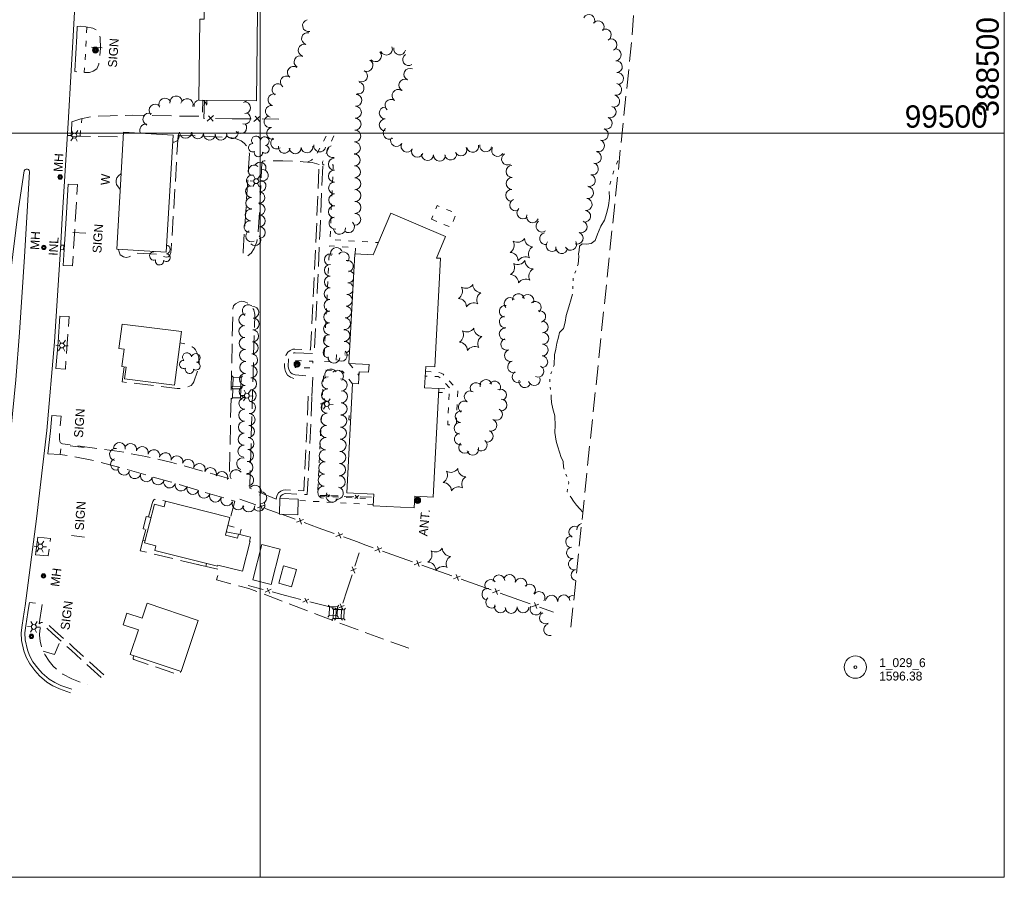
# Model space of a CAD drawing. Header units: feet. Extents: x 386655 to 388500, y 98988 to 100500.
# Tile 4 of 6: x 387838 to 388500, y 99000 to 99576. Entities that reach past the tile are written whole.
import ezdxf
from ezdxf.enums import TextEntityAlignment as Align

# ---------------------------------------------------------------- set-up
doc = ezdxf.new("R2010")
doc.units = ezdxf.units.FT
doc.header["$MEASUREMENT"] = 0
for name, pattern in [('DGN Style 3', [18.190046, 12.99289, -5.197156]), ('DGN Style 4', [20.801617, 10.394312, -5.197156, 0.012993, -5.197156]), ('DGN Style 5', [9.095023, 3.897867, -5.197156]), ('DGN Style 6', [24.712477, 0.012993, -5.197156, 9.095023, -5.197156, 0.012993, -5.197156])]:
    doc.linetypes.add(name, pattern=pattern)
for name, color, linetype, lineweight in [('E_DRN_Grate', 151, 'Continuous', 0), ('E_DWY', 73, 'DGN Style 3', 0), ('E_LAND_Vegetation', 21, 'Continuous', 0), ('E_MAP_GridLines', 251, 'Continuous', 0), ('E_MAP_Limits', 21, 'DGN Style 3', 0), ('E_MAP_PassPoints', 40, 'Continuous', 0), ('E_MISCPROP', 40, 'Continuous', 0), ('E_MISCPROP_HvyDash', 54, 'DGN Style 3', 13), ('E_MISCPROP_HvyLine', 54, 'Continuous', 13), ('E_MISCPROP_Railing', 40, 'Continuous', 0), ('E_PATH_Sidewalk', 73, 'DGN Style 5', 0), ('E_RDWY', 40, 'Continuous', 13), ('E_UTL_AboveGroundPipe', 40, 'DGN Style 4', 0), ('E_WTR', 251, 'DGN Style 6', 0)]:
    doc.layers.add(name, color=color, linetype=linetype, lineweight=lineweight)
doc.styles.add('Style-IGR_FONT_0', font='IGR_FONT_0.shx')

# ---------------------------------------------------------------- blocks, each defined once
blk = doc.blocks.new('PP')
at = {"layer": 'E_MAP_PassPoints', "color": 40, "linetype": 'Continuous', "lineweight": 0}
for radius in [7.5, 0.96]:
    blk.add_circle((0, 0), radius, dxfattribs=at)
blk = doc.blocks.new('WAL')
at = {"layer": 'E_MISCPROP_Railing', "color": 40, "linetype": 'Continuous', "lineweight": 0, "style": 'Style-IGR_FONT_0'}
blk.add_text('W', height=6, rotation=359.99995, dxfattribs=at).set_placement((-2.3, -0.01), align=Align.MIDDLE_LEFT)
blk = doc.blocks.new('INLT')
at = {"layer": 'E_MISCPROP_Railing', "color": 40, "linetype": 'Continuous', "lineweight": 0, "flags": 128}
blk.add_lwpolyline([(3, -2), (3, 0), (0, 0), (0, -2), (3, -2)], dxfattribs=at)
blk = doc.blocks.new('INL')
at = {"layer": 'E_MISCPROP_Railing', "color": 40, "linetype": 'Continuous', "lineweight": 0, "style": 'Style-IGR_FONT_0'}
blk.add_text('INL', height=6, rotation=0.00006, dxfattribs=at).set_placement((-5.79, -2.75))
blk = doc.blocks.new('MHO_8')
at = {"layer": 'E_DRN_Grate', "color": 20, "linetype": 'Continuous', "lineweight": 0}
for centre, radius in [((0.04, -0.06), 1.5), ((0.04, -0.06), 1.22), ((0.04, -0.07), 0.968), ((0.01, -0.08), 0.605)]:
    blk.add_circle(centre, radius, dxfattribs=at)
blk = doc.blocks.new('MHT_6')
at = {"layer": 'E_DRN_Grate', "color": 20, "linetype": 'Continuous', "lineweight": 0, "style": 'Style-IGR_FONT_0'}
blk.add_text('MH', height=6, rotation=359.99997, dxfattribs=at).set_placement((-0.35, -3.06), align=Align.CENTER)
blk = doc.blocks.new('MHO_9')
at = {"layer": 'E_DRN_Grate', "color": 20, "linetype": 'Continuous', "lineweight": 0}
for centre, radius in [((0.04, -0.06), 1.5), ((0.04, -0.06), 1.22), ((0.04, -0.07), 0.968), ((0.01, -0.08), 0.605)]:
    blk.add_circle(centre, radius, dxfattribs=at)
blk = doc.blocks.new('MHT_7')
at = {"layer": 'E_DRN_Grate', "color": 20, "linetype": 'Continuous', "lineweight": 0, "style": 'Style-IGR_FONT_0'}
blk.add_text('MH', height=6, rotation=359.99994, dxfattribs=at).set_placement((-0.35, -3.06), align=Align.CENTER)
blk = doc.blocks.new('MHO_15')
at = {"layer": 'E_DRN_Grate', "color": 20, "linetype": 'Continuous', "lineweight": 0}
for centre, radius in [((0.04, -0.06), 1.5), ((0.04, -0.06), 1.22), ((0.04, -0.07), 0.968), ((0.01, -0.08), 0.605)]:
    blk.add_circle(centre, radius, dxfattribs=at)
blk = doc.blocks.new('MHO_16')
at = {"layer": 'E_DRN_Grate', "color": 20, "linetype": 'Continuous', "lineweight": 0}
for centre, radius in [((0.04, -0.06), 1.5), ((0.04, -0.06), 1.22), ((0.04, -0.07), 0.968), ((0.01, -0.08), 0.605)]:
    blk.add_circle(centre, radius, dxfattribs=at)
blk = doc.blocks.new('MHT_14')
at = {"layer": 'E_DRN_Grate', "color": 20, "linetype": 'Continuous', "lineweight": 0, "style": 'Style-IGR_FONT_0'}
blk.add_text('MH', height=6, rotation=359.99995, dxfattribs=at).set_placement((-0.35, -3.06), align=Align.CENTER)
blk = doc.blocks.new('PED')
at = {"layer": 'E_UTL_AboveGroundPipe', "color": 101, "linetype": 'Continuous', "lineweight": 13}
for p, q in [((-2.34, 2.71), (-3.29, 3.77)), ((3.06, 2.71), (4.02, 3.77)), ((-3.29, -4.35), (-2.34, -3.29)), ((4.02, -4.35), (3.06, -3.29))]:
    blk.add_line(p, q, dxfattribs=at)
at = {"layer": 'E_UTL_AboveGroundPipe', "color": 101, "linetype": 'Continuous', "lineweight": 13, "flags": 128}
blk.add_lwpolyline([(-2.34, -3.29), (3.06, -3.29), (3.06, 2.71), (-2.34, 2.71)], close=True, dxfattribs=at)
blk = doc.blocks.new('LTP')
at = {"layer": 'E_MISCPROP', "color": 20, "linetype": 'Continuous', "lineweight": 0}
for p, q in [((-1.61, 0.09), (-4.22, 0.17)), ((-0.78, 1.46), (-1.98, 3.76)), ((0.86, 1.37), (2.22, 3.6)), ((1.66, 0), (4.18, -0.07)), ((-0.86, -1.4), (-2.22, -3.59)), ((0.78, -1.44), (2.02, -3.62))]:
    blk.add_line(p, q, dxfattribs=at)
blk.add_arc((0.02, 0.01), 1.64, 0, 360, dxfattribs=at)
blk = doc.blocks.new('POLE')
at = {"layer": 'E_MISCPROP', "color": 20, "linetype": 'Continuous', "lineweight": 0}
for radius in [2.02, 1.51, 1.01, 0.504]:
    blk.add_circle((0.03, -0.09), radius, dxfattribs=at)
blk = doc.blocks.new('POLE_2')
at = {"layer": 'E_MISCPROP', "color": 20, "linetype": 'Continuous', "lineweight": 0}
for centre, radius in [((-0.01, 0.02), 2.02), ((-0.01, 0.03), 1.52), ((0, -0.01), 1.01), ((0, 0), 0.502)]:
    blk.add_circle(centre, radius, dxfattribs=at)
blk = doc.blocks.new('ANT_1')
at = {"layer": 'E_MISCPROP', "color": 20, "linetype": 'Continuous', "lineweight": 0, "style": 'Style-IGR_FONT_0'}
blk.add_text('ANT.', height=6, rotation=359.99993, dxfattribs=at).set_placement((0.55, 2.61), align=Align.MIDDLE_LEFT)
blk = doc.blocks.new('PINEL')
at = {"layer": 'E_LAND_Vegetation', "color": 93, "linetype": 'Continuous', "lineweight": 0}
for centre, start, end in [((-8.14, 7.32), 275.21131, 0.97623), ((2.26, 10.71), 215.21132, 300.97623), ((-10.4, -3.39), 335.21131, 60.97623), ((10.41, 3.41), 155.21133, 240.97624), ((-2.25, -10.7), 35.21132, 120.97623), ((8.15, -7.3), 95.21133, 180.97624)]:
    blk.add_arc(centre, 5.72, start, end, dxfattribs=at)
blk = doc.blocks.new('TREE')
at = {"layer": 'E_LAND_Vegetation', "color": 93, "linetype": 'Continuous', "lineweight": 0}
for centre, radius, start, end in [((-1.47, 4.28), 2.78, 1.39455, 209.16754), ((-4.47, 0.2), 2.78, 78.07156, 279.0826), ((3.57, 2.42), 2.97, 278.42365, 139.65754), ((-2.01, -4.2), 2.61, 140.7797, 358.71231), ((3.46, -3.43), 2.97, 196.07447, 79.04774)]:
    blk.add_arc(centre, radius, start, end, dxfattribs=at)
blk = doc.blocks.new('SIGN')
at = {"layer": 'E_MISCPROP', "color": 20, "linetype": 'Continuous', "lineweight": 0, "style": 'Style-IGR_FONT_0'}
blk.add_text('SIGN', height=6, rotation=0.00004, dxfattribs=at).set_placement((-9.61, -0.01), align=Align.MIDDLE_LEFT)
blk = doc.blocks.new('SIGN_1')
at = {"layer": 'E_MISCPROP', "color": 20, "linetype": 'Continuous', "lineweight": 0, "style": 'Style-IGR_FONT_0'}
blk.add_text('SIGN', height=6, rotation=359.99997, dxfattribs=at).set_placement((-9.61, -0.01), align=Align.MIDDLE_LEFT)

msp = doc.modelspace()

# ---------------------------------------------------------------- linework, layer by layer
at = {"layer": 'E_DWY', "color": 51, "linetype": 'DGN Style 3', "lineweight": 0, "flags": 128}
for points in [[(387877.04, 99571.71), (387879.35, 99571.89), (387882.73, 99571.45), (387887.47, 99570.53), (387890.35, 99569.17), (387891.58, 99567.53), (387892.37, 99564.17), (387892.66, 99557.2), (387892.24, 99551.85), (387891.53, 99546.4), (387890.19, 99543.23), (387887.63, 99541.64), (387885.14, 99540.92), (387881.8, 99540.78), (387875.32, 99541.41)], [(387873.39, 99507.62), (387879.53, 99509.64), (387886.89, 99511.35), (387899.09, 99511.79), (387914.43, 99512.05), (387961.02, 99511.37), (387961.42, 99522.28)], [(387872.82, 99498.15), (387907.95, 99497.51)], [(387944.83, 99498.8), (387940.17, 99422), (387939.8, 99419.84), (387939.24, 99418.15), (387938.83, 99417.4), (387938.08, 99416.95), (387936.77, 99416.68), (387935.07, 99417.17), (387933.6, 99417.91), (387931.96, 99418.64), (387915.29, 99419.6), (387913.76, 99418.14), (387911.82, 99416.87), (387909.89, 99416.47), (387908.11, 99417.03), (387905.95, 99418.35), (387904.87, 99421.01), (387904.69, 99421.95)], [(388039.55, 99478.91), (388034.79, 99480.25), (388028.84, 99480.86), (388015.18, 99481.52), (388002.53, 99481.41), (388001.83, 99481.27), (388001.12, 99480.34), (387998.56, 99431.05), (387997.65, 99426.97), (387995.88, 99422.65), (387993.87, 99419.49), (387991.81, 99417.75), (387990.77, 99417.03), (387989.68, 99416.86), (387988.85, 99417.42), (387988.45, 99418.41), (387988.52, 99420.46), (387992.7, 99486.09), (387992.25, 99488.65), (387990.82, 99491.59), (387989.17, 99493.42), (387987.24, 99494.91), (387984.55, 99496.02), (387982.37, 99496.71), (387979.41, 99497.25), (387976.66, 99497.33), (387944.83, 99498.8)], [(388022.56, 99335.27), (388020.34, 99336.03), (388018.41, 99337.48), (388017.06, 99339.8), (388016.41, 99341.69), (388016.29, 99343.19), (388016.51, 99348.6), (388017.34, 99351.11), (388018.58, 99352.8), (388020, 99353.97), (388021.78, 99354.8), (388023.34, 99355.01), (388033.87, 99354.49), (388035.77, 99393.67), (388037.75, 99435.73), (388039.55, 99478.91)], [(388023.37, 99337.64), (388021.53, 99338.27), (388020.31, 99339.17), (388019.34, 99340.84), (388018.88, 99342.2), (388018.79, 99343.24), (388018.99, 99348.15), (388019.59, 99349.95), (388020.41, 99351.07), (388021.35, 99351.84), (388022.49, 99352.38), (388023.44, 99352.5), (388036.25, 99351.87), (388038.26, 99393.55), (388040.25, 99435.61), (388042.05, 99478.8)], [(387870.85, 99465.69), (387877.17, 99465.56), (387873.78, 99410.8), (387867.58, 99411.21)], [(387859.9, 99310.24), (387866.23, 99309.94), (387865.01, 99297.26), (387864.98, 99294.64), (387865.24, 99292.82), (387865.7, 99292.02), (387867.1, 99291.3), (387905.32, 99286.25), (387923.08, 99282.79), (387940.61, 99278.72), (387979.23, 99267.97), (387981.59, 99382.03), (387982.11, 99384.01), (387983.35, 99385.48), (387985.86, 99386.71), (387987.42, 99387.07), (387989.72, 99386.8), (387991.73, 99385.84), (387993.91, 99384.2), (387995.63, 99381.28), (387996.34, 99378.27), (387992.93, 99261.54), (388010.61, 99254.22)], [(387865.34, 99377.04), (387871.67, 99376.8), (387869.04, 99341.42), (387862.65, 99341.87)], [(387908.52, 99342.97), (387907.24, 99332.96), (387944.05, 99328.57), (387945.89, 99328.46), (387950.79, 99329.44), (387953.46, 99330.41), (387954.74, 99331.78), (387955.3, 99332.92), (387958.23, 99341.25), (387958.94, 99344.85), (387958.76, 99349.03), (387958.01, 99351.24), (387956.57, 99354.39), (387955.54, 99355.66), (387954.29, 99356.56), (387953.09, 99357.33), (387951.51, 99357.95), (387949.44, 99358.56), (387946, 99359.1)], [(388034.76, 99323.21), (388035.38, 99336.66), (388023.37, 99337.64)], [(388010.61, 99254.22), (388011.08, 99256.28), (388012.23, 99258.28), (388013.84, 99259.41), (388015.3, 99260.13), (388016.96, 99260.41), (388029.22, 99259.81), (388031.09, 99295.62), (388032.26, 99323.32)], [(388013.24, 99254.48), (388013.44, 99255.36), (388014.12, 99256.55), (388015.11, 99257.25), (388016.08, 99257.72), (388017.11, 99257.9), (388031.59, 99257.19), (388033.58, 99295.5), (388034.76, 99323.21)], [(387857.26, 99284.68), (387865.55, 99284.11), (387871.93, 99283.27), (387888.26, 99279.99), (387908.39, 99274.59), (387939.5, 99265.76), (387982.86, 99252.72), (387979.25, 99239.31), (387978.95, 99239.38)], [(387925, 99242.2), (387927.44, 99251.3), (387927.86, 99252.56), (387928.52, 99253.57), (387929.19, 99253.98), (387929.91, 99254.22), (387930.65, 99254.19), (387936.38, 99252.67)], [(388013.05, 99253.67), (388013.22, 99254.41)], [(387921.19, 99226.31), (387923.08, 99233.76)], [(387849.06, 99216.68), (387857.48, 99215.99), (387859.09, 99227.75), (387850.61, 99228.47)], [(387958.78, 99210.01), (387972.46, 99206.74), (387970.64, 99199.82), (387992.36, 99194.03), (388033.11, 99178.52), (388065.91, 99166.15), (388104.3, 99152.31)], [(387851.48, 99170.44), (387853.59, 99183.88), (387844.87, 99184.71)], [(387894.82, 99136.11), (387887.9, 99142.29), (387874.58, 99154.47), (387862.05, 99165.69), (387856.6, 99170.71), (387854.86, 99171.37), (387852.78, 99171.19), (387851.48, 99170.44)], [(387893.16, 99134.25), (387886.23, 99140.44), (387872.9, 99152.62), (387860.37, 99163.84), (387855.26, 99168.54), (387854.5, 99168.83), (387853.55, 99168.75), (387852.91, 99168.38), (387852.24, 99167.55), (387851.97, 99166.12), (387851.74, 99162.8), (387852.05, 99158.66), (387853.1, 99154.52), (387855.2, 99149.76), (387858.14, 99145.29), (387860.76, 99141.96), (387863.92, 99138.99), (387867.23, 99136.6), (387873.3, 99133.39), (387879.62, 99130.91), (387883.98, 99129.5)], [(387915.1, 99148.79), (387914.62, 99147.49), (387914.58, 99146.92), (387914.94, 99146.38), (387944.44, 99136.31), (387945.23, 99136.29), (387946.02, 99136.79), (387946.59, 99138.3)]]:
    msp.add_lwpolyline(points, dxfattribs=at)
at = {"layer": 'E_LAND_Vegetation', "color": 93, "linetype": 'Continuous', "lineweight": 0}
for centre, radius, start, end in [((388032.42, 99572.35), 4, 102.61053, 282.59521), ((388220.88, 99575.77), 4, 331.69481, 151.67949), ((388227.06, 99571.49), 4, 319.79293, 139.7776), ((388031.74, 99563.61), 4, 75.40586, 255.39053), ((388231.81, 99566.09), 4, 300.71862, 120.7033), ((388235.71, 99559.42), 4, 293.53331, 113.51799), ((388029.52, 99555.85), 4, 73.39112, 253.3758), ((388077.44, 99552.11), 4, 221.66419, 41.64887), ((388084.79, 99556.53), 4, 202.87794, 22.86262), ((388093.69, 99556.64), 4, 169.53623, 349.52091), ((388238.58, 99552.69), 4, 275.24385, 95.22853), ((388026.68, 99547.99), 4, 62.78794, 242.77262), ((388071.74, 99545.6), 4, 242.98163, 62.96631), ((388099.73, 99549.49), 4, 122.74153, 302.72621), ((388239.31, 99544.73), 4, 275.24385, 95.22853), ((388022.3, 99540.93), 4, 53.42649, 233.41117), ((388068.11, 99538.48), 4, 242.98163, 62.96631), ((388100.57, 99539.58), 4, 64.72132, 244.706), ((388017.53, 99534.51), 4, 53.42649, 233.41117), ((388065.75, 99530.32), 4, 258.26545, 78.25013), ((388097.16, 99532.35), 4, 64.72132, 244.706), ((388240.04, 99536.77), 4, 275.24385, 95.22853), ((388011.96, 99529.28), 4, 60.71044, 240.69512), ((388092.57, 99525.41), 4, 55.45978, 235.44446), ((388238.92, 99529.43), 4, 260.12549, 80.11016), ((387936, 99519.38), 4.18, 27.57356, 207.55824), ((387943.42, 99520.81), 4.18, 8.16093, 188.14561), ((387950.73, 99519.11), 4.18, 345.6109, 165.59558), ((387959.7, 99518.42), 4.18, 103.85805, 185.94592), ((387959.7, 99518.42), 4.18, 5.96125, 67.46862), ((387968.22, 99521.04), 4.18, 163.21329, 202.4611), ((387987.5, 99524.4), 4, 286.83758, 321.75485), ((387989.37, 99517.19), 4, 272.9091, 92.89378), ((388009.23, 99522.44), 4, 75.90573, 255.8904), ((388064.22, 99522.12), 4, 268.15115, 88.13583), ((388087.81, 99518.81), 4, 51.56786, 231.55254), ((388237.55, 99521.56), 4, 260.12549, 80.11016), ((387929.45, 99515.33), 4.18, 43.2734, 223.25807), ((388007.47, 99514.7), 4, 77.51353, 257.4982), ((388063.96, 99514.13), 4, 268.15115, 88.13583), ((388083.96, 99513.63), 4, 90.24468, 270.22935), ((388235.07, 99514.3), 4, 251.25322, 71.2379), ((387925.31, 99509.42), 4.18, 68.23022, 248.2149), ((387989.46, 99510.03), 4, 251.46074, 71.44541), ((388006.64, 99507.7), 4, 101.91815, 281.90283), ((388063.7, 99506.14), 4, 268.15115, 88.13583), ((388083.99, 99505.64), 4, 90.24468, 270.22935), ((388232.5, 99506.74), 4, 250.92266, 70.90734), ((387923.2, 99501.98), 4.18, 83.02026, 208.04163), ((387981.14, 99500.39), 4, 191.67865, 11.66332), ((387986.86, 99503.77), 4, 221.90706, 41.89174), ((388008.29, 99499.88), 4, 101.91815, 281.90283), ((388063.48, 99498.13), 4, 268.62446, 88.60914), ((388086.58, 99499.92), 4, 127.38385, 307.36853), ((388229.88, 99499.19), 4, 250.92266, 70.90734), ((387941.4, 99497.94), 4, 265.65114, 28.65336), ((387949.8, 99500.61), 4, 178.91184, 358.89652), ((387957.97, 99500.31), 4, 173.75431, 353.73899), ((387965.92, 99499.44), 4, 173.75431, 353.73899), ((387973.62, 99499.38), 4, 181.37307, 1.35775), ((388011.03, 99493.41), 4, 124.27104, 304.25572), ((388091.6, 99495.09), 4, 151.40544, 331.39012), ((388227.27, 99491.63), 4, 250.92266, 70.90734), ((388016.2, 99490.58), 4, 167.90541, 347.89009), ((388023.52, 99490.26), 4, 184.02809, 4.01276), ((388031.43, 99490.88), 4, 185.58931, 5.57399), ((388039.96, 99491.48), 4, 169.7188, 349.70348), ((388048.62, 99487.62), 4, 105.51036, 285.49503), ((388063.29, 99490.14), 4, 268.62446, 88.60914), ((388098.62, 99491.27), 4, 151.40544, 331.39012), ((388105.65, 99487.89), 4, 156.54178, 336.52646), ((388134.81, 99488.77), 4, 203.47415, 23.45883), ((388142.83, 99491.18), 4, 192.33464, 12.31932), ((388151.48, 99491.54), 4, 169.93609, 349.92077), ((388159.49, 99488.44), 4, 150.20016, 330.18484), ((388049.79, 99479.23), 4, 90.47609, 270.46077), ((388063.11, 99482.04), 4, 271.5908, 91.57548), ((388112.44, 99485.63), 4, 176.84975, 356.83443), ((388120.42, 99485.19), 4, 176.84975, 356.83443), ((388127.9, 99486.05), 4, 188.95346, 8.93814), ((388166.15, 99482.65), 4, 120.50329, 300.48797), ((388225.21, 99483.73), 4, 255.47491, 75.45959), ((387995.89, 99474.77), 3.9, 49.79142, 229.77609), ((387999.93, 99476.72), 3.9, 333.35392, 153.33859), ((388001.52, 99471.74), 3.9, 277.58411, 97.56879), ((388049.86, 99471.24), 4, 90.47609, 270.46077), ((388063.33, 99474.05), 4, 271.5908, 91.57548), ((388169.17, 99474.36), 4, 90.76027, 270.74495), ((388223.2, 99475.99), 4, 255.47491, 75.45959), ((387994.68, 99468.11), 3.9, 78.75491, 258.73959), ((387999.93, 99464.58), 3.9, 264.83189, 84.81657), ((388063.55, 99466.06), 4, 271.5908, 91.57548), ((388169.23, 99466.27), 4, 88.182, 268.16668), ((388221.2, 99468.26), 4, 255.47491, 75.45959), ((387994.03, 99460.83), 3.9, 91.01219, 270.99687), ((388049.92, 99463.24), 4, 90.47613, 270.46081), ((388063.69, 99458.14), 4, 269.41293, 89.39761), ((388168.98, 99458.28), 4, 88.182, 268.16668), ((388219.97, 99460.1), 4, 262.767, 82.75168), ((387994.17, 99453.04), 3.9, 91.01219, 270.99687), ((387999.22, 99456.82), 3.9, 264.83189, 84.81657), ((388049.99, 99455.25), 4, 90.47613, 270.46081), ((388171.71, 99451.78), 4, 113.22449, 293.20917), ((388218.97, 99452.16), 4, 262.767, 82.75168), ((387993.79, 99445.06), 3.9, 85.08447, 265.06914), ((387999.32, 99448.8), 3.9, 271.39335, 91.37803), ((388049.79, 99447.18), 4, 88.29172, 268.2764), ((388063.6, 99450.15), 4, 269.41293, 89.39761), ((388176.52, 99446.5), 4, 134.85325, 314.83793), ((388217.96, 99444.23), 4, 262.767, 82.75168), ((387999.47, 99441.08), 3.9, 269.41463, 89.39931), ((388050.26, 99439.61), 4, 98.78851, 278.77319), ((388063.52, 99442.15), 4, 269.41293, 89.39761), ((388183, 99443.87), 4, 160.20417, 340.18885), ((387993.02, 99437.22), 3.9, 82.70141, 262.68608), ((387999.39, 99433.29), 3.9, 269.41463, 89.39931), ((388053.24, 99436.06), 4, 187.12527, 7.10995), ((388059.37, 99437.19), 4, 229.79223, 49.77691), ((388189.38, 99437.59), 4, 125.75948, 305.74416), ((388215.59, 99437.09), 4, 250.34706, 70.33174), ((387994.12, 99431), 3.9, 115.60353, 295.58821), ((387996.5, 99428.43), 3.9, 223.88802, 43.87269), ((388191.75, 99429.13), 4, 101.12729, 281.11197), ((388212.9, 99429.57), 4, 250.34706, 70.33174), ((387936.47, 99421.92), 2.97, 282.06674, 79.33853), ((388051.22, 99419.3), 3.94, 26.89779, 206.88247), ((388196.1, 99424.6), 4, 140.50236, 320.48704), ((388202.58, 99423.16), 4, 172.76282, 352.74749), ((388208.59, 99425.37), 4, 208.67789, 28.66256), ((387928.44, 99417.54), 2.78, 87.38681, 295.1598), ((387930.64, 99422.44), 2.97, 219.25516, 225.6498), ((387936.86, 99416.41), 2.61, 226.77197, 84.70458), ((388047.04, 99415.05), 3.94, 67.32383, 247.30851), ((388055.77, 99416.36), 3.94, 320.91662, 140.90129), ((387932.3, 99414.26), 2.78, 164.06382, 5.07487), ((388047.08, 99407.96), 3.94, 89.56158, 269.54626), ((388058.49, 99410.67), 3.94, 282.51131, 102.49599), ((388047.02, 99400.09), 3.94, 89.56158, 269.54626), ((388059.19, 99403.52), 3.94, 26.10252, 85.53554), ((388046.92, 99392.2), 3.94, 89.00898, 268.99366), ((388059.19, 99403.52), 3.94, 265.55086, 327.9103), ((388058.58, 99395.67), 3.94, 19.35781, 85.53554), ((388058.58, 99395.67), 3.94, 265.55086, 334.65501), ((388057.97, 99387.82), 3.94, 9.60222, 85.53554), ((388167.83, 99385.6), 3.93, 42.58278, 222.56746), ((388173.47, 99388.29), 3.93, 7.56666, 187.55134), ((388179.82, 99387.71), 3.93, 334.52921, 154.51389), ((387992, 99380.85), 4.02, 54.98382, 234.9685), ((387995.01, 99379.66), 4.02, 273.28945, 93.27413), ((388046.78, 99384.32), 3.94, 89.00898, 268.99366), ((388057.36, 99379.97), 3.94, 265.55086, 85.53554), ((388057.97, 99387.82), 3.94, 265.55086, 344.4106), ((388164.53, 99380.38), 3.93, 79.2032, 259.18788), ((388184.81, 99383.07), 3.93, 309.78338, 129.76806), ((387989.69, 99374.64), 4.02, 85.87815, 265.86283), ((387995.19, 99371.83), 4.02, 267.83907, 87.82375), ((388046.64, 99376.45), 3.94, 89.00898, 268.99366), ((388056.74, 99372.12), 3.94, 265.55086, 85.53554), ((388164.58, 99373.2), 3.93, 96.06241, 276.04709), ((388187.86, 99376.83), 3.93, 288.07772, 108.0624), ((387989.6, 99366.82), 4.02, 91.74828, 271.73296), ((388046.51, 99368.58), 3.94, 89.00898, 268.99366), ((388164.57, 99365.1), 3.93, 88.93489, 268.91957), ((388189.55, 99369.76), 3.93, 273.22404, 93.20872), ((387989.85, 99358.79), 4.02, 91.74828, 271.73296), ((387994.89, 99363.8), 4.02, 267.83907, 87.82375), ((388046.37, 99360.71), 3.94, 89.00898, 268.99366), ((388056.3, 99364.06), 3.94, 271.32409, 91.30877), ((388189.95, 99362.13), 3.93, 267.34162, 87.3263), ((387994.58, 99355.78), 4.02, 267.51179, 87.49647), ((388046.23, 99352.83), 3.94, 89.00898, 268.99366), ((388056.48, 99356.19), 3.94, 18.0047, 91.30877), ((388165.62, 99358.12), 3.93, 108.10062, 288.0853), ((388189.58, 99354.28), 3.93, 267.34162, 87.3263), ((387990.09, 99350.75), 4.02, 91.74828, 271.73296), ((387994.23, 99347.74), 4.02, 267.51179, 87.49647), ((388049.47, 99349.37), 3.94, 174.86828, 354.85296), ((388054.51, 99350.72), 3.94, 228.24268, 48.22736), ((388056.48, 99356.19), 3.94, 271.32409, 336.00812), ((388168.06, 99350.65), 3.93, 108.10062, 288.0853), ((388189.22, 99346.44), 3.93, 267.34162, 87.3263), ((387990.18, 99342.61), 4.02, 88.85264, 268.83732), ((387993.88, 99339.71), 4.02, 267.51179, 87.49647), ((388170.2, 99342.99), 3.93, 105.097, 285.08168), ((388186.67, 99340.02), 3.93, 243.72845, 63.71313), ((387990.02, 99334.57), 4.02, 88.85264, 268.83732), ((387993.53, 99331.68), 4.02, 267.51179, 87.49647), ((388045.44, 99332.26), 4.08, 88.5315, 268.51618), ((388047.44, 99337.51), 4.08, 32.09061, 212.07529), ((388051.75, 99336.69), 4.08, 317.19346, 137.17814), ((388173.2, 99336.31), 3.93, 118.57876, 298.56343), ((387989.85, 99326.54), 4.02, 88.85264, 268.83732), ((388054.3, 99330.84), 4.08, 274.79774, 94.78242), ((388145.01, 99328.49), 3.95, 36.61277, 216.59745), ((388151.64, 99330.53), 3.95, 12.76931, 192.75399), ((388157.58, 99329.45), 3.95, 327.60259, 147.58727), ((388177.75, 99333.05), 3.93, 165.1385, 345.12318), ((388184.09, 99334.39), 3.93, 197.96833, 17.95301), ((387989.69, 99318.5), 4.02, 88.85264, 268.83732), ((387993.18, 99323.65), 4.02, 267.51179, 87.49647), ((388045.23, 99324.09), 4.08, 88.5315, 268.51618), ((388054.49, 99322.92), 4.08, 268.53329, 88.51797), ((388141.04, 99322.92), 3.95, 59.8891, 239.87378), ((388161.44, 99324.17), 3.95, 296.59588, 116.58056), ((387992.83, 99315.62), 4.02, 267.51179, 87.49647), ((388045.02, 99315.93), 4.08, 88.5315, 268.51618), ((388054.28, 99314.75), 4.08, 268.53329, 88.51797), ((388137.08, 99316.08), 3.95, 59.8891, 239.87378), ((388161.77, 99317.38), 3.95, 269.19107, 89.17575), ((387989.53, 99310.46), 4.02, 88.85264, 268.83732), ((387992.47, 99307.59), 4.02, 267.51179, 87.49647), ((388044.74, 99307.73), 4.08, 87.57724, 267.56192), ((388054.07, 99306.59), 4.08, 268.53329, 88.51797), ((388134.98, 99309.57), 3.95, 84.44346, 264.42814), ((388158.8, 99311.05), 3.95, 244.60143, 64.58611), ((387989.37, 99302.42), 4.02, 88.85264, 268.83732), ((387992.12, 99299.56), 4.02, 267.51179, 87.49647), ((388044.39, 99299.57), 4.08, 87.57724, 267.56192), ((388134.22, 99301.71), 3.95, 84.44346, 264.42814), ((388155.03, 99303.83), 3.95, 251.4867, 71.47138), ((387989.2, 99294.39), 4.02, 88.85264, 268.83732), ((388053.86, 99298.42), 4.08, 268.53329, 88.51797), ((388134.49, 99294.49), 3.95, 100.80357, 280.78825), ((388152.53, 99296.34), 3.95, 251.4867, 71.47138), ((387905.31, 99288.11), 4.02, 355.81975, 175.80443), ((387912.93, 99287.52), 4.02, 345.06553, 165.05021), ((387920.69, 99285.45), 4.02, 345.06553, 165.05021), ((387989.04, 99286.35), 4.02, 88.85264, 268.83732), ((387991.77, 99291.53), 4.02, 267.51179, 87.49647), ((388044.04, 99291.41), 4.08, 87.57724, 267.56192), ((388053.65, 99290.26), 4.08, 268.53329, 88.51797), ((388137.39, 99288.95), 3.95, 136.42481, 316.40949), ((388148.51, 99290.48), 3.95, 231.72354, 51.70822), ((387902.74, 99284.13), 4.02, 80.17051, 260.15519), ((387928.46, 99283.38), 4.02, 345.06553, 165.05021), ((387936.23, 99281.31), 4.02, 345.06553, 165.05021), ((387943.99, 99279.23), 4.02, 345.06553, 165.05021), ((387991.42, 99283.49), 4.02, 267.51179, 87.49647), ((388043.7, 99283.25), 4.08, 87.57724, 267.56192), ((388053.44, 99282.09), 4.08, 268.53329, 88.51797), ((388142.82, 99287.7), 3.95, 196.34987, 16.33455), ((387903.46, 99277.52), 4.02, 110.5801, 290.56478), ((387951.46, 99276.86), 4.02, 339.66073, 159.64541), ((387958.99, 99274.06), 4.02, 339.66073, 159.64541), ((387988.14, 99277.88), 4.02, 74.23335, 254.21803), ((387991.07, 99275.46), 4.02, 267.51179, 87.49647), ((388043.35, 99275.08), 4.08, 87.57724, 267.56192), ((388053.23, 99273.93), 4.08, 268.53329, 88.51797), ((387908.38, 99274.3), 4.02, 157.03, 337.01468), ((387915.73, 99271.91), 4.02, 165.10064, 345.08532), ((387923.5, 99269.84), 4.02, 165.10064, 345.08532), ((387966.53, 99271.27), 4.02, 339.66073, 159.64541), ((387974.22, 99268.6), 4.02, 342.3148, 162.29948), ((387983.73, 99269.97), 4.02, 33.86306, 213.84774), ((387991.51, 99266.95), 4.02, 282.38051, 102.36519), ((388043, 99266.92), 4.08, 87.57724, 267.56192), ((388053.02, 99265.76), 4.08, 268.53329, 88.51797), ((387931.26, 99267.77), 4.02, 165.10064, 345.08532), ((387939.03, 99265.71), 4.02, 165.10064, 345.08532), ((387946.8, 99263.64), 4.02, 165.10064, 345.08532), ((387996.52, 99259.5), 4.02, 319.79877, 139.78345), ((387954.63, 99261.31), 4.02, 161.51703, 341.50171), ((387962.25, 99258.76), 4.02, 161.51703, 341.50171), ((387969.88, 99256.21), 4.02, 161.51703, 341.50171), ((388000.31, 99255.1), 4.02, 268.32851, 88.31319), ((388042.66, 99258.76), 4.08, 87.57724, 267.56192), ((388048.27, 99256.1), 4.08, 147.34293, 327.32761), ((388051.78, 99258.14), 4.08, 257.43463, 77.41931), ((387977.53, 99253.63), 4.02, 160.41433, 340.39901), ((387985.11, 99250.94), 4.02, 160.41433, 340.39901), ((387999.11, 99250.1), 4.02, 208.75827, 28.74295), ((387992.28, 99249.56), 4.02, 180.21622, 0.2009), ((388216.65, 99233.83), 3.9, 100.28456, 183.38157), ((388211.32, 99232.02), 3.9, 65.04909, 245.03377), ((388209.17, 99225.47), 3.9, 87.29901, 267.28369), ((388209.73, 99218.1), 3.9, 97.97252, 277.9572), ((388210.99, 99210.47), 3.9, 99.89579, 279.88046), ((388167.55, 99199.49), 3.97, 341.40859, 161.39327), ((388212.88, 99203.14), 3.9, 106.30036, 256.63815), ((388154.85, 99196.13), 3.97, 38.48258, 218.46726), ((388160.39, 99199.2), 3.97, 2.43676, 182.42144), ((388175.08, 99196.96), 3.97, 341.40859, 161.39327), ((388180.91, 99193.07), 3.97, 319.16372, 139.1484), ((388152.94, 99190.26), 3.97, 79.01534, 259.00002), ((388187.31, 99188.07), 3.97, 324.42921, 144.41389), ((388155.52, 99184.91), 3.97, 132.01963, 312.00431), ((388195.73, 99185.59), 3.97, 354.83811, 174.82279), ((388204, 99185.77), 3.97, 4.79293, 184.7776), ((388210.22, 99185.34), 3.97, 79.69331, 136.76868), ((388161.36, 99181.74), 3.97, 161.59588, 341.58056), ((388168.62, 99181.32), 3.97, 178.78102, 358.7657), ((388176.59, 99181.69), 3.97, 177.51619, 357.50087), ((388185.25, 99180.31), 3.97, 150.10303, 330.0877), ((388191.69, 99174.32), 3.97, 117.98562, 297.9703), ((388194.45, 99166.42), 3.97, 105.90085, 285.88552)]:
    msp.add_arc(centre, radius, start, end, dxfattribs=at)
at = {"layer": 'E_MAP_GridLines', "color": 161, "linetype": 'Continuous', "lineweight": 0}
for p, q in [((388000, 99000), (388000, 100500)), ((388500, 99000), (388500, 100500)), ((387000, 99500), (388500, 99500)), ((387000, 99000), (388500, 99000))]:
    msp.add_line(p, q, dxfattribs=at)
at = {"layer": 'E_MAP_Limits', "color": 73, "linetype": 'DGN Style 3', "lineweight": 0, "flags": 128}
msp.add_lwpolyline([(388208.75, 99168.16), (388249.68, 99563.1), (388279.8, 99989.74)], dxfattribs=at)
at = {"layer": 'E_MISCPROP', "color": 20, "linetype": 'Continuous', "lineweight": 0}
for p, q in [((387886.66, 99557.82), (387893.72, 99557.32)), ((387874.14, 99433.21), (387882.88, 99432.76)), ((387881.67, 99288.81), (387872.27, 99290)), ((387873.16, 99229.73), (387881.87, 99228.58)), ((387861.76, 99149.63), (387854.14, 99152.06)), ((387864.91, 99157.02), (387861.76, 99149.63))]:
    msp.add_line(p, q, dxfattribs=at)
at = {"layer": 'E_MISCPROP_HvyDash', "color": 241, "linetype": 'DGN Style 3', "lineweight": 13, "flags": 128}
for points in [[(387926.6, 99241.87), (387923.41, 99242.53), (387921.32, 99234.14), (387924.47, 99233.46)], [(387977.12, 99232.17), (387986.18, 99230.3), (387987.21, 99234.15), (387978.18, 99236.35)], [(387922.58, 99226), (387921.19, 99226.31), (387919.27, 99219.5), (387958.78, 99210.01), (387959.53, 99211.98)]]:
    msp.add_lwpolyline(points, dxfattribs=at)
at = {"layer": 'E_MISCPROP_HvyLine', "color": 241, "linetype": 'Continuous', "lineweight": 13, "flags": 128}
for points in [[(387997.41, 99521.85), (387997.41, 99521.85), (387998.36, 99601.81), (387998.36, 99601.81), (387962.72, 99602.24), (387962.41, 99576.58), (387962.41, 99576.58), (387962.41, 99576.58), (387959.34, 99576.61), (387959.34, 99576.61), (387958.7, 99522.31), (387997.41, 99521.85)], [(387941.37, 99498.73), (387941.37, 99498.73), (387936.74, 99420.06), (387936.74, 99420.06), (387903.51, 99422.02), (387908.14, 99500.69), (387908.14, 99500.69), (387941.37, 99498.73)], [(387946.97, 99366.69), (387946.97, 99366.69), (387907.09, 99371.74), (387907.09, 99371.74), (387905.01, 99355.34), (387908.45, 99354.9), (387908.45, 99354.9), (387908.45, 99354.9), (387906.96, 99343.16), (387909.83, 99342.8), (387909.83, 99342.8), (387909.83, 99342.8), (387908.84, 99334.96), (387942.41, 99330.71), (387942.41, 99330.71), (387946.97, 99366.69)], [(387936.41, 99252.82), (387979.58, 99241.88), (387979.58, 99241.88), (387979.58, 99241.88), (387976.55, 99229.94), (387984.67, 99227.89), (387984.67, 99227.89), (387985.36, 99230.63), (387993.39, 99228.6), (387992.71, 99225.94), (387992.71, 99225.94), (387993.11, 99225.84), (387993.11, 99225.84), (387987.99, 99205.63), (387971.57, 99209.79), (387971.57, 99209.79), (387971.57, 99209.79), (387971.36, 99208.98), (387971.36, 99208.98), (387929.04, 99219.7), (387929.82, 99222.79), (387929.82, 99222.79), (387922.25, 99224.71), (387922.25, 99224.71), (387922.25, 99224.71), (387928.84, 99250.71), (387935.45, 99249.03), (387935.45, 99249.03), (387935.45, 99249.03)], [(388012.98, 99243.95), (388025.24, 99243.66), (388025.48, 99254.2), (388025.48, 99254.2), (388013.22, 99254.48), (388013.22, 99254.48), (388013.22, 99254.48)], [(388001.07, 99223.57), (388001.07, 99223.57), (387995.04, 99199.99), (387995.04, 99199.99), (388007.28, 99196.87), (388013.3, 99220.44), (388001.07, 99223.57)], [(388015.71, 99209.37), (388015.71, 99209.37), (388012.4, 99197.73), (388012.4, 99197.73), (388020.96, 99195.3), (388024.27, 99206.94), (388024.27, 99206.94), (388015.71, 99209.37)], [(387923.93, 99184.12), (387958.31, 99172.67), (387958.31, 99172.67), (387958.31, 99172.67), (387946.84, 99138.22), (387946.84, 99138.22), (387912.59, 99149.63), (387918.15, 99166.32), (387918.15, 99166.32), (387918.15, 99166.32), (387907.81, 99169.77), (387910.37, 99177.46), (387910.37, 99177.46), (387920.58, 99174.06), (387920.58, 99174.06), (387920.58, 99174.06)]]:
    msp.add_lwpolyline(points, close=True, dxfattribs=at)
for points in [[(388118.37, 99416.11), (388124.59, 99430.64), (388124.59, 99430.64), (388124.59, 99430.64), (388087.81, 99446.35), (388087.81, 99446.35), (388075.81, 99418.34)], [(388118.37, 99416.11), (388121.03, 99415.97), (388121.03, 99415.97), (388121.03, 99415.97), (388117.21, 99343), (388117.21, 99343), (388111.21, 99343.31), (388110.46, 99328.94), (388110.46, 99328.94), (388110.46, 99328.94), (388120.1, 99328.44), (388120.1, 99328.44), (388116.28, 99255.44), (388116.28, 99255.44), (388103.77, 99256.09), (388103.35, 99248.24), (388103.35, 99248.24), (388075.83, 99249.68), (388075.83, 99249.68), (388075.83, 99249.68), (388076.28, 99257.44), (388076.28, 99257.44), (388058.1, 99258.39), (388058.1, 99258.39), (388061.94, 99331.75), (388061.94, 99331.75), (388061.94, 99331.75), (388066.05, 99331.53), (388066.05, 99331.53), (388066.48, 99339.72), (388072.83, 99339.39), (388072.83, 99339.39), (388073.1, 99344.66), (388073.1, 99344.66), (388073.1, 99344.66), (388059.6, 99345.36), (388063.45, 99418.98), (388063.45, 99418.98), (388075.81, 99418.34)]]:
    msp.add_lwpolyline(points, dxfattribs=at)
at = {"layer": 'E_MISCPROP_Railing', "color": 40, "linetype": 'Continuous', "lineweight": 0}
for p, q in [((387968.56, 99511.84), (387964.34, 99508.23)), ((387968.34, 99508.19), (387965.22, 99511.79)), ((387999.94, 99511.57), (387995.72, 99507.96)), ((387999.72, 99507.92), (387996.6, 99511.52)), ((388045.12, 99255.75), (388046.76, 99257.11)), ((388045.23, 99257.15), (388046.4, 99255.75)), ((388063.61, 99254.59), (388066.13, 99256.64)), ((388063.79, 99256.72), (388065.56, 99254.57)), ((388002.78, 99249.98), (387998.16, 99248.2)), ((388001.5, 99246.98), (387999.96, 99250.94)), ((388029.08, 99240.4), (388024.46, 99238.62)), ((388027.81, 99237.4), (388026.26, 99241.35)), ((388055.38, 99230.81), (388050.76, 99229.03)), ((388054.11, 99227.81), (388052.56, 99231.77)), ((388081.7, 99221.31), (388077.09, 99219.5)), ((388080.45, 99218.3), (388078.87, 99222.25)), ((388108.06, 99211.89), (388103.45, 99210.08)), ((388106.81, 99208.88), (388105.23, 99212.83)), ((388064.54, 99207.51), (388060.9, 99205.93)), ((388061.7, 99208.6), (388063.52, 99204.34)), ((388133.17, 99199.46), (388131.59, 99203.41)), ((388134.42, 99202.47), (388129.81, 99200.66)), ((388007.38, 99193.61), (388003.24, 99191.55)), ((388006.46, 99190.71), (388004.67, 99194.26)), ((388160.79, 99193.05), (388156.17, 99191.24)), ((388159.53, 99190.04), (388157.96, 99193.99)), ((388032.69, 99187.02), (388028.55, 99184.96)), ((388031.77, 99184.12), (388029.98, 99187.66)), ((388053.64, 99183.72), (388055.46, 99179.46)), ((388187.15, 99183.63), (388182.54, 99181.82)), ((388185.89, 99180.63), (388184.32, 99184.57)), ((388056.48, 99182.63), (388052.84, 99181.05))]:
    msp.add_line(p, q, dxfattribs=at)
at = {"layer": 'E_MISCPROP_Railing', "color": 40, "linetype": 'Continuous', "lineweight": 0, "flags": 128}
for points in [[(387962.44, 99509.93), (387962.02, 99509.94), (387962.46, 99522.26)], [(387981.06, 99509.77), (387969.85, 99509.87)], [(387993.82, 99509.66), (387981.06, 99509.77)], [(388012.45, 99509.5), (388001.23, 99509.6)], [(388040.33, 99256.63), (388044.63, 99256.52)], [(388047.48, 99256.45), (388052.37, 99256.32)], [(387997.06, 99250.2), (387986.37, 99254.1)], [(388056.33, 99256), (388062.88, 99255.77)], [(388067.21, 99255.61), (388074.66, 99255.35)], [(388012.68, 99244.51), (388003.28, 99247.94)], [(388012.99, 99244.4), (388012.68, 99244.51)], [(388023.36, 99240.62), (388014.31, 99243.92)], [(388038.98, 99234.93), (388029.58, 99238.35)], [(388049.67, 99231.04), (388038.98, 99234.93)], [(388065.28, 99225.35), (388055.88, 99228.77)], [(388075.98, 99221.5), (388069.16, 99223.93), (388065.28, 99225.35)], [(388066.47, 99218.02), (388063.59, 99209.13)], [(388091.63, 99215.9), (388082.21, 99219.27)], [(388102.34, 99212.08), (388091.63, 99215.9)], [(388117.99, 99206.49), (388108.57, 99209.85)], [(388128.71, 99202.66), (388117.99, 99206.49)], [(388061.68, 99203.25), (388058.41, 99193.14)], [(388144.36, 99197.07), (388134.93, 99200.43)], [(388155.07, 99193.24), (388144.36, 99197.07)], [(388002.04, 99193.32), (387991.76, 99196)], [(388017.07, 99189.4), (388008.02, 99191.76)], [(388058.41, 99193.14), (388055.53, 99184.25)], [(388170.72, 99187.65), (388161.3, 99191.01)], [(388027.35, 99186.72), (388017.07, 99189.4)], [(388042.38, 99182.81), (388033.33, 99185.17)], [(388181.43, 99183.82), (388170.72, 99187.65)], [(388052.66, 99180.13), (388042.38, 99182.81)], [(388197.08, 99178.23), (388187.66, 99181.6)]]:
    msp.add_lwpolyline(points, dxfattribs=at)
at = {"layer": 'E_MISCPROP_Railing', "color": 40, "linetype": 'Continuous', "lineweight": 13, "flags": 128}
msp.add_lwpolyline([(387906.51, 99472.97), (387906.3, 99472.63), (387904.8, 99471.41), (387903.64, 99470.06), (387903.11, 99468.58), (387903.06, 99466.8), (387903.36, 99465.65), (387904.53, 99464.11), (387905.49, 99462.88), (387905.88, 99462.24)], dxfattribs=at)
at = {"layer": 'E_PATH_Sidewalk', "color": 51, "linetype": 'DGN Style 5', "lineweight": 0, "flags": 128}
for points in [[(387883.56, 99571.29), (387881.74, 99540.79)], [(387878.9, 99498.04), (387880.02, 99509.76)], [(388031.71, 99480.56), (388034.47, 99481.96), (388037.05, 99484.29), (388044.71, 99498.92)], [(388049.43, 99498.22), (388041.79, 99480.68), (388041.95, 99478.81), (388049.08, 99478.89), (388046.88, 99428.6), (388079.29, 99426.49)], [(388063.76, 99418.97), (388063.94, 99423.11), (388046.65, 99424.43), (388042.68, 99346.54), (388050.94, 99346.22), (388051.25, 99351.2), (388059.79, 99350.89), (388059.41, 99345.83), (388059.61, 99345.59)], [(388059.8, 99345.35), (388066.35, 99337.23)], [(388061.93, 99331.68), (388055.23, 99340.17), (388042.64, 99340.86), (388038.58, 99256.27), (388076.1, 99254.33)], [(388120.09, 99328.38), (388127.97, 99328.12), (388121.01, 99335.55), (388119.62, 99336.46), (388110.88, 99336.85)], [(388111.03, 99339.87), (388119.45, 99339.43), (388121.46, 99338.87), (388122.83, 99338.11), (388132.75, 99327.58), (388131.74, 99303.97), (388125.97, 99304.14), (388126.94, 99325.56), (388119.96, 99325.81)], [(388060.66, 99307.39), (388059.57, 99307.47), (388059.88, 99312.45), (388060.92, 99312.39)], [(387865.55, 99284.11), (387866.3, 99291.71)], [(388013.05, 99253.67), (388013.2, 99253.66)], [(388075.88, 99250.56), (388025.46, 99253.18)], [(387963.36, 99208.92), (387963.93, 99210.86)]]:
    msp.add_lwpolyline(points, dxfattribs=at)
for points in [[(388114.99, 99442.16), (388127.94, 99436.86), (388131.73, 99446.11), (388118.77, 99451.41)], [(388023.72, 99347.21), (388035.41, 99346.76), (388035.24, 99342.19), (388023.54, 99342.63)]]:
    msp.add_lwpolyline(points, close=True, dxfattribs=at)
at = {"layer": 'E_RDWY', "color": 21, "linetype": 'Continuous', "lineweight": 13, "flags": 128}
for points in [[(387876.56, 99606), (387874.16, 99565.33), (387872.86, 99542.19), (387870.84, 99506.81), (387866.97, 99442.96), (387865.79, 99422.07), (387861.7, 99359.8), (387856.52, 99300.18), (387849.73, 99240.99), (387842.06, 99182.5), (387841.4, 99178.37), (387840.01, 99169.35), (387839.33, 99164.3), (387839.52, 99159.19), (387841.17, 99152.18), (387842.66, 99147.95), (387845.16, 99143.4), (387848.47, 99138.9), (387851.61, 99135.35), (387856.61, 99131.07), (387860.68, 99128.68), (387865.08, 99126.66), (387872.51, 99123.99)], [(387877.04, 99571.71), (387876.65, 99565.19), (387875.36, 99542.05), (387875.32, 99541.41)], [(387873.39, 99507.62), (387873.34, 99506.67), (387872.82, 99498.15)], [(387821.19, 99258.42), (387824.07, 99300.43), (387826.19, 99342.9), (387827.19, 99362.82), (387828, 99372.55), (387831.97, 99403.9), (387837.59, 99449.47), (387841.34, 99474.68), (387842, 99475.66), (387842.71, 99475.98), (387843.59, 99475.96), (387844.23, 99475.67), (387844.68, 99474.96), (387844.87, 99474.19), (387841.5, 99416.93), (387838.27, 99366.15), (387835.7, 99334.26), (387831.36, 99288.5), (387827.68, 99257.78)], [(387870.85, 99465.69), (387869.46, 99442.81), (387868.28, 99421.91), (387867.58, 99411.21)], [(387865.34, 99377.04), (387864.19, 99359.61), (387862.65, 99341.87)], [(387859.9, 99310.24), (387859.01, 99299.93), (387857.26, 99284.68)], [(387850.61, 99228.47), (387849.06, 99216.68)], [(387844.87, 99184.71), (387844.53, 99182.15), (387843.87, 99177.98), (387842.48, 99169), (387841.84, 99164.18), (387842.01, 99159.52), (387843.57, 99152.88), (387844.95, 99148.97), (387847.27, 99144.75), (387850.42, 99140.47), (387853.37, 99137.14), (387858.07, 99133.12), (387861.84, 99130.9), (387866.02, 99128.98), (387873.35, 99126.34)]]:
    msp.add_lwpolyline(points, dxfattribs=at)
at = {"layer": 'E_WTR', "color": 161, "linetype": 'Continuous', "lineweight": 0, "flags": 128}
for points in [[(388239.36, 99479.14), (388240.19, 99481.37)], [(388236.94, 99472.4), (388237.7, 99474.66)], [(388234.97, 99465.53), (388235.53, 99467.84)], [(388225.09, 99428.04), (388226.59, 99432.22), (388228.76, 99437.55), (388231.3, 99441.68), (388232.87, 99446.69), (388233.98, 99451.46), (388234.67, 99456.32), (388234.56, 99460.81)], [(388213.27, 99410.85), (388213.64, 99412.11), (388214.04, 99417.16), (388213.9, 99418.93), (388214.25, 99421.23), (388214.42, 99424.2), (388216.28, 99425.79), (388219.34, 99425.36), (388222.46, 99425.83), (388225.09, 99428.04)], [(388210.21, 99400.78), (388210.22, 99402.07), (388210.37, 99402.53)], [(388211.46, 99405.88), (388212.12, 99407.52)], [(388210.09, 99395.49), (388210.15, 99397.25)], [(388202.6, 99367.68), (388203.73, 99368.82), (388204.82, 99373.1), (388205.61, 99377.57), (388207.47, 99383.29), (388208.94, 99388.63), (388209.84, 99391.98)], [(388197.15, 99343.16), (388197.61, 99344.33), (388197.8, 99351.08), (388198.72, 99354.8), (388199.4, 99359.05), (388200.52, 99362.92), (388201.14, 99366.2), (388202.6, 99367.68)], [(388195.27, 99338.23), (388195.44, 99339), (388195.83, 99339.89)], [(388194.61, 99333), (388194.63, 99334.77)], [(388194.95, 99327.72), (388194.93, 99327.89), (388194.8, 99329.48)], [(388198.06, 99298.93), (388198.01, 99299.3), (388198.21, 99303.5), (388197.99, 99310.22), (388196.71, 99314.85), (388195.81, 99318.97), (388195.59, 99322.52), (388195.38, 99324.22)], [(388204.22, 99274.28), (388203.84, 99275.6), (388203.52, 99279.42), (388202.01, 99282.73), (388201.2, 99285), (388199.69, 99289.96), (388198.81, 99293.04), (388198.06, 99298.93)], [(388206.04, 99269.32), (388205.35, 99270.94)], [(388207.12, 99264.22), (388207.26, 99265.1), (388207.04, 99265.94)], [(388206.36, 99258.99), (388206.33, 99259.05), (388206.57, 99260.73)], [(388216.76, 99245.4), (388214.84, 99247.67), (388212.44, 99250.08), (388210.42, 99252.8), (388208.99, 99255.15), (388208.32, 99256.06)]]:
    msp.add_lwpolyline(points, dxfattribs=at)

# ---------------------------------------------------------------- block references
at = {"layer": 'E_DRN_Grate', "color": 20, "linetype": 'Continuous', "lineweight": 0}
for name, p, xscale, yscale, zscale, rotation in [('MHT_6', (387864.41, 99480.65), 0.9999987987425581, 0.9999987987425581, 0.9999987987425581, 86.65556760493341), ('MHO_8', (387865.47, 99470.54), 0.9999987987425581, 0.9999987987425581, 0.9999987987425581, 86.65556760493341), ('MHT_7', (387848.69, 99428.28), 0.9999979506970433, 0.9999979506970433, 0.9999979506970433, 86.67935065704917), ('MHO_9', (387854.51, 99423.24), 0.9999979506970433, 0.9999979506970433, 0.9999979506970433, 86.67935065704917), ('MHO_16', (387854.27, 99202.49), 0.9999979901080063, 0.9999979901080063, 0.9999979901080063, 82.84437251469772), ('MHT_14', (387862.69, 99201.96), 0.9999979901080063, 0.9999979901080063, 0.9999979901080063, 82.84437251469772), ('MHO_15', (387846.16, 99161.91), 1.000000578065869, 1.000000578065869, 1.000000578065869, 80.47258597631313)]:
    msp.add_blockref(name, p, dxfattribs=dict(at, xscale=xscale, yscale=yscale, zscale=zscale, rotation=rotation))
at = {"layer": 'E_LAND_Vegetation', "color": 93, "linetype": 'Continuous', "lineweight": 0, "xscale": 1.00000065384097, "yscale": 1.00000065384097, "zscale": 1.00000065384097, "rotation": 85.99226326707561}
for name, p in [('TREE', (387999.27, 99491.46)), ('PINEL', (388175.47, 99421.84)), ('PINEL', (388175.76, 99406.89)), ('PINEL', (388140.69, 99390.9)), ('PINEL', (388141.36, 99361.55)), ('TREE', (387952.93, 99345.78)), ('PINEL', (388130.57, 99267.22)), ('PINEL', (388120.21, 99213.73))]:
    msp.add_blockref(name, p, dxfattribs=at)
at = {"layer": 'E_MAP_PassPoints', "color": 40, "linetype": 'Continuous', "lineweight": 0}
msp.add_blockref('PP', (388399.92, 99141.24), dxfattribs=at)
at = {"layer": 'E_MISCPROP', "color": 20, "linetype": 'Continuous', "lineweight": 0}
for name, p, xscale, yscale, zscale, rotation in [('SIGN', (387901.24, 99553.8), 1.000002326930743, 1.000002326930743, 1.000002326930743, 86.06795715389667), ('POLE', (387889.3, 99555.81), 0.9999978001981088, 0.9999978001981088, 0.9999978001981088, 178.4803656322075), ('LTP', (387875.1, 99498.4), 0.9999978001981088, 0.9999978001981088, 0.9999978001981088, 178.4803656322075), ('LTP', (387997.31, 99467.85), 0.9999978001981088, 0.9999978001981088, 0.9999978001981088, 178.4803656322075), ('SIGN', (387890.81, 99429.07), 1.000002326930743, 1.000002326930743, 1.000002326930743, 86.06795715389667), ('LTP', (387866.74, 99357.37), 0.9999978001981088, 0.9999978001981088, 0.9999978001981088, 178.4803656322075), ('POLE', (388024.73, 99344.75), 0.9999978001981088, 0.9999978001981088, 0.9999978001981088, 178.4803656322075), ('LTP', (387991.03, 99323.65), 0.9999978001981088, 0.9999978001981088, 0.9999978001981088, 178.4803656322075), ('LTP', (388044.73, 99318.09), 0.9999978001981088, 0.9999978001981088, 0.9999978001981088, 178.4803656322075), ('SIGN', (387878.43, 99305.06), 1.000002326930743, 1.000002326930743, 1.000002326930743, 86.06795715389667), ('SIGN', (387879, 99242.78), 1.000002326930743, 1.000002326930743, 1.000002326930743, 86.06795715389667), ('POLE_2', (388105.75, 99253.31), 1.000001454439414, 1.000001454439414, 1.000001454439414, 86.23160739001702), ('ANT_1', (388111.88, 99228.47), 0.9999982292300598, 0.9999982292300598, 0.9999982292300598, 84.16771024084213), ('LTP', (387852.19, 99222.31), 0.9999978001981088, 0.9999978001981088, 0.9999978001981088, 178.4803656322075), ('SIGN_1', (387869.86, 99175.84), 1.00000138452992, 1.00000138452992, 1.00000138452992, 82.78523538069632), ('LTP', (387847.83, 99168.27), 0.9999978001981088, 0.9999978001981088, 0.9999978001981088, 178.4803656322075)]:
    msp.add_blockref(name, p, dxfattribs=dict(at, xscale=xscale, yscale=yscale, zscale=zscale, rotation=rotation))
at = {"layer": 'E_MISCPROP_Railing', "color": 40, "linetype": 'Continuous', "lineweight": 0}
for name, p, xscale, yscale, zscale, rotation in [('WAL', (387895.8, 99467.44), 0.9999980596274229, 0.9999980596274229, 0.9999980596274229, 86.66545371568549), ('INL', (387861.37, 99423.52), 1.000001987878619, 1.000001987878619, 1.000001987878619, 86.74510611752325), ('INLT', (387865.78, 99421.87), 1.000001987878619, 1.000001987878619, 1.000001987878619, 86.74510611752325)]:
    msp.add_blockref(name, p, dxfattribs=dict(at, xscale=xscale, yscale=yscale, zscale=zscale, rotation=rotation))
at = {"layer": 'E_UTL_AboveGroundPipe', "color": 101, "linetype": 'Continuous', "lineweight": 13, "xscale": 0.9999978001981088, "yscale": 0.9999978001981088, "zscale": 0.9999978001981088, "rotation": 178.4803656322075}
for p in [(387984.66, 99332.68), (387984.5, 99324.92), (388049.49, 99178.52), (388052.12, 99176.63), (388053.95, 99176.57)]:
    msp.add_blockref('PED', p, dxfattribs=at)

# ---------------------------------------------------------------- texts
at = {"layer": 'E_MAP_GridLines', "color": 161, "linetype": 'Continuous', "lineweight": 0, "style": 'Style-IGR_FONT_0'}
msp.add_text('  388500  ', height=15, rotation=90, dxfattribs=at).set_placement((388496.25, 99500))
msp.add_text('  99500  ', height=15, dxfattribs=at).set_placement((388500, 99503.75), align=Align.RIGHT)
at = {"layer": 'E_MAP_PassPoints', "color": 40, "linetype": 'Continuous', "lineweight": 0, "style": 'Style-IGR_FONT_0'}
for s, p in [('1_029_6', (388415.92, 99141.24)), ('1596.38', (388415.92, 99132.24))]:
    msp.add_text(s, height=6, dxfattribs=at).set_placement(p)

doc.saveas('drawing.dxf')
